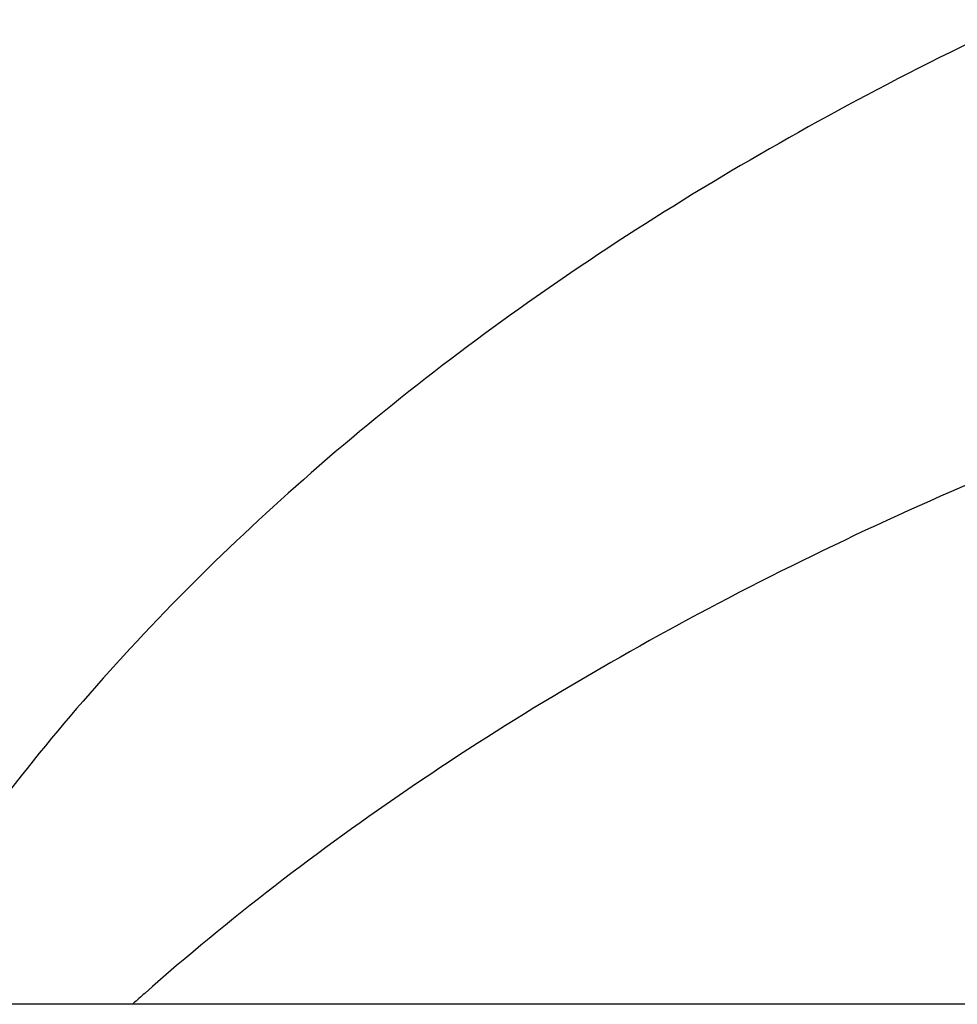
# Model space of a CAD drawing. Header units: millimetres. Extents: x 0 to 594, y 0 to 420.
# Tile 86 of 256: x 482.766 to 483.482, y 249.979 to 250.73. Entities that reach past the tile are written whole.
import ezdxf

# ---------------------------------------------------------------- set-up
doc = ezdxf.new("R2010")
doc.units = ezdxf.units.MM
doc.header["$LTSCALE"] = 32.67
doc.layers.get('0').update_dxf_attribs({"linetype": 'CONTINUOUS'})

msp = doc.modelspace()

# ---------------------------------------------------------------- linework, layer by layer
at = {"color": 7, "linetype": 'CONTINUOUS'}
msp.add_line((488.78718, 249.97915), (481.74347, 249.97915), dxfattribs=at)
for points, knots in [([(489.04482, 249.98051), (489.02678, 249.99198), (488.90195, 250.07042), (488.66299, 250.20904), (488.319, 250.38322), (487.9606, 250.54061), (487.59083, 250.67987), (487.21282, 250.79982), (486.8298, 250.89946), (486.44499, 250.97792), (486.06167, 251.03454), (485.68309, 251.06885), (485.31244, 251.08055), (484.95287, 251.06954), (484.6074, 251.03591), (484.27895, 250.97993), (483.97027, 250.90204), (483.68394, 250.80286), (483.42238, 250.68317), (483.1878, 250.54386), (482.98222, 250.38601), (482.8075, 250.2108), (482.70328, 250.07065), (482.65529, 249.99195), (482.6485, 249.98047)], [0, 0, 0, 0, 0.009236, 0.063695, 0.119305, 0.175765, 0.23276, 0.289966, 0.347055, 0.403701, 0.459586, 0.514406, 0.567874, 0.619731, 0.66975, 0.717744, 0.763575, 0.807164, 0.848502, 0.887662, 0.924809, 0.960211, 0.994242, 1, 1, 1, 1]), ([(485.50446, 250.67676), (485.39896, 250.68225), (485.1733, 250.68833), (484.83184, 250.67788), (484.48637, 250.64425), (484.15792, 250.58826), (483.84923, 250.51038), (483.56291, 250.4112), (483.30135, 250.2915), (483.06676, 250.1522), (482.92323, 250.04199), (482.85595, 249.98232), (482.85303, 249.97971)], [0, 0, 0, 0, 0.112905, 0.241179, 0.364907, 0.483625, 0.596994, 0.704817, 0.807073, 0.90394, 0.995828, 1, 1, 1, 1])]:
    msp.add_open_spline(points, degree=3, knots=knots, dxfattribs=at)

doc.saveas('drawing.dxf')
